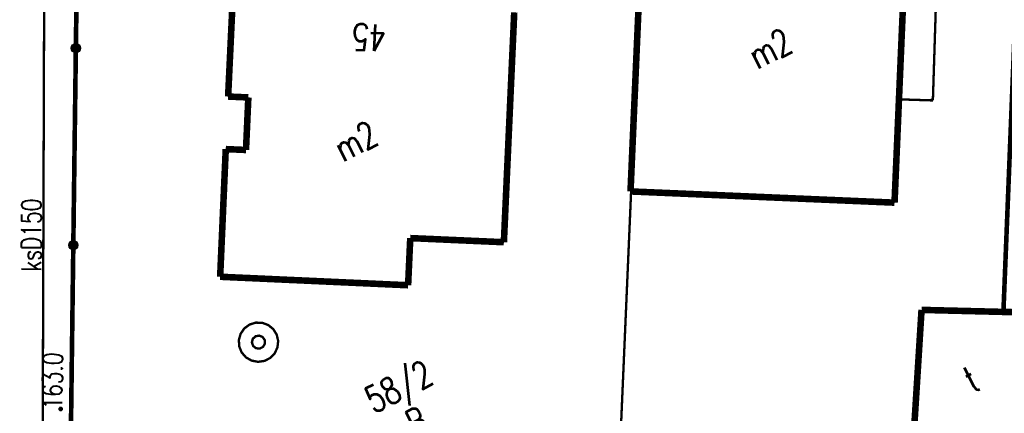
# Model space of a CAD drawing. Extents: x 0 to 7432618, y -40 to 5712028.
# Tile 68 of 165: x 7431227 to 7431265, y 5711632 to 5711647. Entities that reach past the tile are written whole.
import ezdxf
from ezdxf.enums import TextEntityAlignment as Align

# ---------------------------------------------------------------- set-up
doc = ezdxf.new("R2010")
doc.units = 0
doc.header["$MEASUREMENT"] = 0
doc.linetypes.add('3901', pattern=[0])
for name, color, linetype in [('Dzialki', 7, 'Continuous'), ('EADTD_T_0', 7, 'Continuous'), ('EGBB_E_T_0', 7, 'Continuous'), ('EGBB_L_0', 7, 'Continuous'), ('EGBE_L_3', 7, 'Continuous'), ('Numery_dzialek', 7, 'Continuous'), ('OTO_L_0', 7, 'Continuous'), ('OTR_T_1', 7, 'Continuous'), ('SUKP_E_T_0', 7, 'Continuous'), ('SUKP_L_0', 7, 'Continuous'), ('SUW_T_3', 7, 'Continuous'), ('Uzytki', 7, 'Continuous')]:
    doc.layers.add(name, color=color, linetype=linetype)
doc.styles.add('STYL_ARIAL', font='simplex', dxfattribs={"width": 0.75, "oblique": 0.1})

msp = doc.modelspace()

# ---------------------------------------------------------------- linework, layer by layer
at = {"layer": 'Dzialki', "color": 18, "true_color": 0x000000, "const_width": 0.09}
for points in [[(7431229.284, 5711623.723), (7431229.731, 5711654.68)], [(7431249.961, 5711623.791), (7431251.284, 5711654.495)]]:
    msp.add_lwpolyline(points, dxfattribs=at)
at = {"layer": 'EGBB_L_0', "color": 18, "true_color": 0x000000, "const_width": 0.25}
for points in [[(7431251.17, 5711652.232), (7431250.67, 5711640.769)], [(7431260.715, 5711640.342), (7431261.206, 5711651.8)], [(7431235.534, 5711648.063), (7431235.36, 5711644.381)], [(7431245.852, 5711638.836), (7431246.246, 5711647.583)], [(7431235.36, 5711644.381), (7431236.13, 5711644.347)], [(7431236.13, 5711644.347), (7431236.04, 5711642.347)], [(7431235.27, 5711642.381), (7431235.057, 5711637.521)], [(7431236.04, 5711642.347), (7431235.27, 5711642.381)], [(7431250.67, 5711640.769), (7431260.715, 5711640.342)], [(7431242.208, 5711637.198), (7431242.29, 5711638.993)], [(7431242.29, 5711638.993), (7431245.852, 5711638.836)], [(7431235.057, 5711637.521), (7431242.208, 5711637.198)], [(7431261.743, 5711636.26), (7431261.43, 5711631.25)], [(7431265.747, 5711636.161), (7431261.743, 5711636.26)]]:
    msp.add_lwpolyline(points, dxfattribs=at)
at = {"layer": 'EGBE_L_3', "color": 18, "true_color": 0x000000, "const_width": 0.09}
for points in [[(7431261.124, 5711649.882), (7431260.884, 5711644.274)], [(7431262.174, 5711644.234), (7431262.351, 5711649.843)], [(7431260.884, 5711644.274), (7431262.174, 5711644.234)], [(7431262.174, 5711644.234), (7431262.128, 5711644.317)]]:
    msp.add_lwpolyline(points, dxfattribs=at)
at = {"layer": 'OTO_L_0', "color": 18, "linetype": '3901', "true_color": 0x000000, "const_width": 0.175}
for points in [[(7431229.276, 5711623.723), (7431229.678, 5711654.8)], [(7431264.857, 5711636.169), (7431265.594, 5711654.604)]]:
    msp.add_lwpolyline(points, dxfattribs=at)
at = {"layer": 'OTO_L_0', "color": 18, "true_color": 0x000000}
for centre, radius in [((7431229.567, 5711646.221), 0.175), ((7431229.567, 5711646.221), 0.158), ((7431229.567, 5711646.221), 0.14), ((7431229.567, 5711646.221), 0.122), ((7431229.567, 5711646.221), 0.105), ((7431229.567, 5711646.221), 0.0875), ((7431229.567, 5711646.221), 0.07), ((7431229.567, 5711646.221), 0.0525), ((7431229.567, 5711646.221), 0.035), ((7431229.47, 5711638.722), 0.175), ((7431229.47, 5711638.722), 0.158), ((7431229.47, 5711638.722), 0.14), ((7431229.47, 5711638.722), 0.122), ((7431229.47, 5711638.722), 0.105), ((7431229.47, 5711638.722), 0.0875), ((7431229.47, 5711638.722), 0.07), ((7431229.47, 5711638.722), 0.0525), ((7431229.47, 5711638.722), 0.035)]:
    msp.add_circle(centre, radius, dxfattribs=at)
at = {"layer": 'OTR_T_1', "color": 18, "true_color": 0x000000, "const_width": 0.09}
msp.add_lwpolyline([(7431228.969, 5711632.529), (7431229.003, 5711632.531), (7431229.029, 5711632.509), (7431229.032, 5711632.475), (7431229.01, 5711632.448), (7431228.975, 5711632.446), (7431228.949, 5711632.468), (7431228.947, 5711632.502), (7431228.969, 5711632.529)], dxfattribs=at)
at = {"layer": 'SUKP_L_0', "color": 36, "true_color": 0x803300, "const_width": 0.09}
msp.add_lwpolyline([(7431228.38, 5711653.796), (7431228.279, 5711623.72)], dxfattribs=at)
at = {"layer": 'SUW_T_3', "color": 5, "true_color": 0x0000ff, "const_width": 0.09}
for points in [[(7431236.174, 5711635.701), (7431236.41, 5711635.775), (7431236.657, 5711635.769), (7431236.888, 5711635.683), (7431237.079, 5711635.527), (7431237.209, 5711635.317), (7431237.264, 5711635.076), (7431237.237, 5711634.831), (7431237.132, 5711634.607), (7431236.961, 5711634.43), (7431236.741, 5711634.318), (7431236.496, 5711634.283), (7431236.254, 5711634.33), (7431236.04, 5711634.452), (7431235.877, 5711634.638), (7431235.783, 5711634.867), (7431235.769, 5711635.113), (7431235.836, 5711635.351), (7431235.976, 5711635.554), (7431236.174, 5711635.701)], [(7431236.401, 5711635.255), (7431236.54, 5711635.281), (7431236.67, 5711635.229), (7431236.752, 5711635.113), (7431236.758, 5711634.973), (7431236.687, 5711634.851), (7431236.561, 5711634.787), (7431236.421, 5711634.801), (7431236.311, 5711634.889), (7431236.265, 5711635.022), (7431236.299, 5711635.159), (7431236.401, 5711635.255)]]:
    msp.add_lwpolyline(points, dxfattribs=at)

# ---------------------------------------------------------------- texts
at = {"layer": 'EADTD_T_0', "color": 18, "true_color": 0x000000, "style": 'STYL_ARIAL', "width": 0.75}
msp.add_text('45', height=1, rotation=177.39, dxfattribs=at).set_placement((7431240.754, 5711647.432), align=Align.BOTTOM_CENTER)
at = {"layer": 'EGBB_E_T_0', "color": 18, "true_color": 0x000000, "style": 'STYL_ARIAL', "width": 0.75}
for s, p in [('m2', (7431255.978, 5711646.212)), ('m2', (7431240.214, 5711642.691)), ('t', (7431263.625, 5711633.633))]:
    msp.add_text(s, height=1, rotation=27, dxfattribs=at).set_placement(p, align=Align.MIDDLE_CENTER)
at = {"layer": 'Numery_dzialek', "color": 18, "true_color": 0x000000, "style": 'STYL_ARIAL', "width": 0.75}
msp.add_text('58/2', height=1, rotation=27, dxfattribs=at).set_placement((7431240.449, 5711633.191), align=Align.TOP_LEFT)
at = {"layer": 'OTR_T_1', "color": 18, "true_color": 0x000000, "style": 'STYL_ARIAL', "width": 0.75}
msp.add_text('163.0', height=0.75, rotation=89.1744, dxfattribs=at).set_placement((7431228.288, 5711632.476), align=Align.TOP_LEFT)
at = {"layer": 'SUKP_E_T_0', "color": 36, "true_color": 0x803300, "style": 'STYL_ARIAL', "width": 0.75}
msp.add_text('ksD150', height=0.75, rotation=89.8077, dxfattribs=at).set_placement((7431227.874, 5711639.107), align=Align.MIDDLE_CENTER)
at = {"layer": 'Uzytki', "color": 96, "true_color": 0x008000, "style": 'STYL_ARIAL', "width": 0.75}
msp.add_text('B', height=1, rotation=27, dxfattribs=at).set_placement((7431242.895, 5711631.309), align=Align.BOTTOM_CENTER)

doc.saveas('drawing.dxf')
